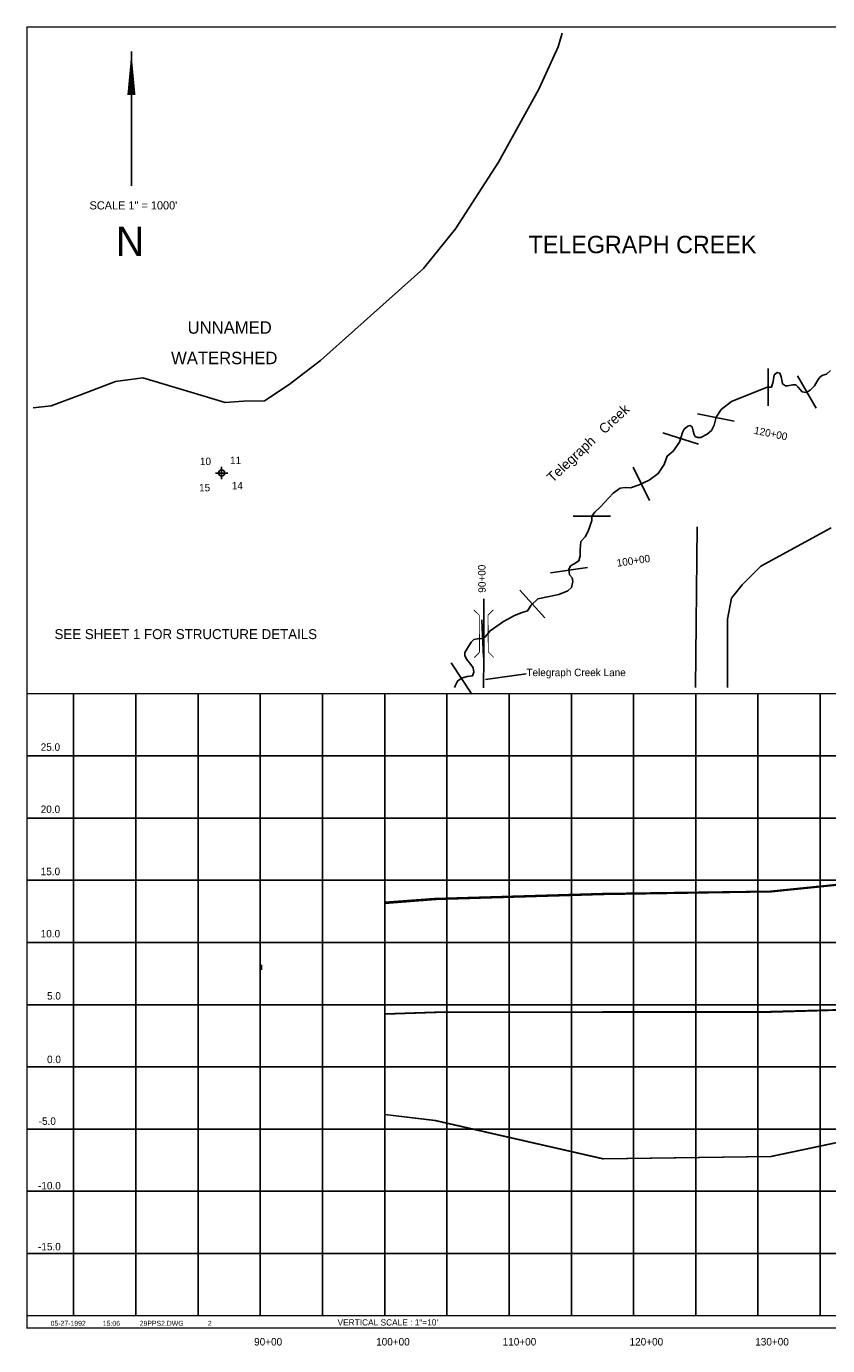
# Model space of a CAD drawing. Extents: x 270765 to 286775, y 868080 to 878807.
# Tile 1 of 2: x 270765 to 277205, y 868201 to 878807. Entities that reach past the tile are written whole.
import ezdxf
from ezdxf.enums import TextEntityAlignment as Align

# ---------------------------------------------------------------- set-up
doc = ezdxf.new("R2010")
doc.units = 0
doc.header["$LTSCALE"] = 800
doc.header["$PDMODE"] = 34
doc.header["$PDSIZE"] = 50
doc.linetypes.add('DASHED', pattern=[0])
doc.linetypes.add('STREAM', pattern=[0])
doc.layers.get('0').update_dxf_attribs({"linetype": 'CONTINUOUS'})
for name, color, linetype in [('BORDER', 1, 'CONTINUOUS'), ('EXISTING', 7, 'CONTINUOUS'), ('GRID', 2, 'CONTINUOUS'), ('MINROADS', 7, 'CONTINUOUS'), ('PROPOSED', 7, 'CONTINUOUS'), ('SEC', 2, 'CONTINUOUS'), ('STATIONS', 7, 'CONTINUOUS'), ('STRUCTURES', 1, 'CONTINUOUS'), ('TEXT', 7, 'CONTINUOUS'), ('TRUNKS', 5, 'STREAM'), ('WATER', 4, 'CONTINUOUS'), ('WSHEDS', 3, 'CONTINUOUS')]:
    doc.layers.add(name, color=color, linetype=linetype)

# ---------------------------------------------------------------- blocks, each defined once
blk = doc.blocks.new('BRIDGE')
at = {"layer": 'STRUCTURES', "color": 0, "const_width": 20}
for points in [[(-234, -534), (-101, -402), (-101, 496), (-234, 629)], [(244, -534), (112, -402), (112, 496), (244, 629)]]:
    blk.add_lwpolyline(points, dxfattribs=at)
blk = doc.blocks.new('LOGON')
at = {"color": 0}
blk.add_attdef('DATE', text='', height=1, dxfattribs=at).set_placement((-1.87, 1.76), align=Align.RIGHT)
for tag, p in [('TIME', (1.56, 1.76)), ('DRAWING', (8.97, 1.76)), ('OPERATOR', (22.66, 1.76))]:
    blk.add_attdef(tag, p, '', height=1, dxfattribs=at)

msp = doc.modelspace()

# ---------------------------------------------------------------- linework, layer by layer
at = {"layer": 'BORDER', "color": 0, "const_width": 10}
msp.add_lwpolyline([(270770, 868342), (286770, 868342), (286770, 878802), (270770, 878802)], close=True, dxfattribs=at)
for points in [[(270770, 873442), (286770, 873442)], [(270770, 868442), (286770, 868442)]]:
    msp.add_lwpolyline(points, dxfattribs=at)
at = {"layer": 'EXISTING', "color": 0}
msp.add_line((272654, 871262), (272654, 871222), dxfattribs=at)
for points in [[(282395, 872292), (282345, 872289), (282285, 872280), (281145, 872221), (280245, 872204), (280145, 872199), (279785, 872181), (279645, 872177), (278645, 872063), (277745, 871956), (276745, 871855), (275395, 871837), (274045, 871796), (273645, 871767)], [(273645, 870869), (274045, 870881), (275395, 870885), (276745, 870886), (277745, 870915), (278645, 871142), (279645, 871187), (279785, 871188), (280145, 871194), (280245, 871199), (281145, 871252), (282285, 871711), (282345, 871718), (282395, 871723)]]:
    msp.add_lwpolyline(points, dxfattribs=at)
at = {"layer": 'EXISTING', "color": 0, "linetype": 'DASHED'}
msp.add_lwpolyline([(273645, 870058), (274045, 870012), (275395, 869702), (276745, 869722), (277745, 869932), (278645, 870372), (279645, 870202), (279785, 870222), (280145, 870292), (280245, 870292), (281145, 871032), (282285, 871072), (282345, 871352), (282395, 871202)], dxfattribs=at)
at = {"layer": 'GRID', "color": 0}
for points in [[(271145, 868442), (271145, 873442)], [(271645, 868442), (271645, 873442)], [(272145, 868442), (272145, 873442)], [(272645, 868442), (272645, 873442)], [(273145, 868442), (273145, 873442)], [(273645, 868442), (273645, 873442)], [(274145, 868442), (274145, 873442)], [(274645, 868442), (274645, 873442)], [(275145, 868442), (275145, 873442)], [(275645, 868442), (275645, 873442)], [(276145, 868442), (276145, 873442)], [(276645, 868442), (276645, 873442)], [(277145, 868442), (277145, 873442)], [(270770, 872942), (286770, 872942)], [(270770, 872442), (286770, 872442)], [(270770, 871942), (286770, 871942)], [(270770, 871442), (286770, 871442)], [(270770, 870942), (286770, 870942)], [(270770, 870442), (286770, 870442)], [(270770, 869942), (286770, 869942)], [(270770, 869442), (286770, 869442)], [(270770, 868942), (286770, 868942)]]:
    msp.add_lwpolyline(points, dxfattribs=at)
at = {"layer": 'MINROADS', "color": 0}
for points in [[(276155, 874784), (276144, 873492)], [(274438, 873488), (274442, 873736), (274442, 874204)], [(274781, 873602), (274455, 873557)]]:
    msp.add_lwpolyline(points, dxfattribs=at)
at = {"layer": 'PROPOSED', "color": 0}
for points in [[(273645, 871755), (274055, 871787), (275405, 871829), (276755, 871848), (277755, 871952), (278655, 872061), (279655, 872177), (279795, 872181), (280155, 872199), (280255, 872203), (281155, 872221), (282295, 872280), (282355, 872289), (282405, 872292)], [(282405, 871723), (282355, 871718), (282295, 871711), (281155, 871252), (280255, 871199), (280155, 871194), (279795, 871188), (279655, 871187), (278655, 871141), (277755, 870912), (276755, 870882), (275405, 870881), (274055, 870878), (273645, 870865)]]:
    msp.add_lwpolyline(points, dxfattribs=at)
at = {"layer": 'PROPOSED', "color": 0, "linetype": 'DASHED'}
msp.add_lwpolyline([(273645, 870059), (274055, 870012), (275405, 869702), (276755, 869722), (277755, 869932), (278655, 870372), (279655, 870202), (279795, 870222), (280155, 870292), (280255, 870292), (281155, 871032), (282295, 871072), (282355, 871352), (282405, 871202)], dxfattribs=at)
at = {"layer": 'SEC', "color": 0}
msp.add_point((272334, 875216), dxfattribs=at)
at = {"layer": 'STATIONS', "color": 0}
for p, q in [((276727, 876057), (276726, 875757)), ((276964, 875998), (277112, 875737)), ((276160, 875692), (276454, 875632)), ((275880, 875540), (276166, 875449)), ((275643, 875264), (275773, 874994)), ((275160, 874869), (275460, 874868)), ((274977, 874414), (275274, 874457)), ((274730, 874275), (274932, 874053)), ((274425, 874035), (274438, 873735)), ((274178, 873690), (274344, 873439))]:
    msp.add_line(p, q, dxfattribs=at)
at = {"layer": 'TEXT', "color": 0}
msp.add_line((271609, 878606), (271609, 877526), dxfattribs=at)
msp.add_lwpolyline([(271609, 878606, 0, 65.7, 0), (271609, 878254, 65.7, 65.7, 0)], format="xyseb", dxfattribs=at)
at = {"layer": 'TRUNKS', "color": 0}
msp.add_lwpolyline([(274205, 873492), (274210, 873505), (274230, 873544), (274263, 873566), (274309, 873581), (274351, 873587), (274360, 873614), (274355, 873651), (274336, 873677), (274303, 873719), (274288, 873750), (274290, 873774), (274339, 873857), (274361, 873877), (274391, 873883), (274437, 873885), (274455, 873902), (274492, 873948), (274600, 874022), (274688, 874072), (274749, 874094), (274793, 874109), (274822, 874155), (274877, 874205), (275045, 874240), (275118, 874268), (275146, 874296), (275157, 874344), (275151, 874373), (275131, 874397), (275125, 874441), (275138, 874469), (275169, 874485), (275206, 874511), (275215, 874550), (275215, 874601), (275222, 874666), (275255, 874703), (275281, 874749), (275295, 874795), (275310, 874835), (275310, 874870), (275335, 874902), (275376, 874942), (275482, 875055), (275537, 875094), (275578, 875101), (275620, 875096), (275690, 875120), (275771, 875159), (275844, 875211), (275890, 875284), (275914, 875351), (275963, 875391), (276013, 875465), (276038, 875541), (276053, 875570), (276080, 875594), (276099, 875598), (276115, 875587), (276125, 875552), (276132, 875526), (276141, 875510), (276158, 875502), (276187, 875501), (276237, 875528), (276272, 875558), (276294, 875600), (276308, 875665), (276349, 875726), (276431, 875792), (276720, 875907), (276755, 875907), (276766, 875951), (276775, 876005), (276800, 876025), (276821, 876018), (276832, 875990), (276839, 875952), (276843, 875933), (276865, 875917), (276882, 875917), (276924, 875926), (276950, 875926), (276966, 875910), (276983, 875888), (277000, 875869), (277033, 875864), (277064, 875882), (277099, 875916), (277130, 875967), (277145, 875989), (277167, 876004), (277196, 876012), (277229, 876041)], dxfattribs=at)
at = {"layer": 'WSHEDS', "color": 0}
for points in [[(270820, 875741), (270965, 875757), (271207, 875848), (271480, 875953), (271702, 875981), (272059, 875875), (272362, 875783), (272510, 875795), (272680, 875796), (272878, 875927), (273128, 876121), (273957, 876859), (274215, 877179), (274560, 877716), (274884, 878302), (275040, 878642), (275071, 878752)], [(277232, 874776), (276667, 874466), (276518, 874318), (276431, 874211), (276399, 874040), (276400, 873492)]]:
    msp.add_lwpolyline(points, dxfattribs=at)

# ---------------------------------------------------------------- block references
at = {"layer": 'STRUCTURES', "color": 0, "xscale": 0.33, "yscale": 0.33, "zscale": 0.33, "rotation": 180.5060200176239}
msp.add_blockref('BRIDGE', (274443, 873940), dxfattribs=at)
at = {"layer": 'TEXT', "color": 0, "xscale": 40, "yscale": 40, "zscale": 40}
msp.add_blockref('LOGON', (271317, 868290), dxfattribs=at).add_auto_attribs({'DATE': '05-27-1992', 'TIME': '15:06', 'OPERATOR': '2', 'DRAWING': '29PPS2.DWG'})

# ---------------------------------------------------------------- texts
at = {"layer": 'MINROADS', "color": 0}
msp.add_text('Telegraph Creek Lane', height=60, dxfattribs=at).set_placement((274784, 873583))
at = {"layer": 'STATIONS', "color": 0}
for s, rotation, p in [('120+00', 348.4806, (276742, 875505)), ('100+00', 8.3213, (275648, 874482)), ('90+00', 90.6183, (274456, 874367))]:
    msp.add_text(s, height=60, rotation=rotation, dxfattribs=at).set_placement(p, align=Align.CENTER)
at = {"layer": 'TEXT', "color": 0}
for s, height, p in [('SCALE 1" = 1000\'', 65.73, (271625, 877335)), ('N', 235, (271598, 876962)), ('-10.0', 60, (270950, 869457)), ('-15.0', 60, (270950, 868967)), ('90+00', 60, (272708, 868202)), ('100+00', 60, (273711, 868202)), ('110+00', 60, (274728, 868202)), ('120+00', 60, (275748, 868202)), ('130+00', 60, (276758, 868202))]:
    msp.add_text(s, height=height, dxfattribs=at).set_placement(p, align=Align.CENTER)
for s, height, p in [('TELEGRAPH CREEK', 140, (274801, 876983)), ('UNNAMED ', 100, (272061, 876336)), ('WATERSHED', 100, (271928, 876091)), ('10', 60, (272160, 875280)), ('11', 60, (272402, 875288)), ('15', 60, (272153, 875069)), ('14', 60, (272416, 875085)), ('SEE SHEET 1 FOR STRUCTURE DETAILS', 80, (270991, 873881)), ('25.0', 60, (270880, 872983)), ('20.0', 60, (270880, 872483)), ('15.0', 60, (270880, 871983)), ('10.0', 60, (270880, 871483)), ('5.0', 60, (270931, 870983)), ('0.0', 60, (270931, 870472)), ('-5.0', 60, (270864, 869976)), ('VERTICAL SCALE : 1"=10\'', 50, (273266, 868363))]:
    msp.add_text(s, height=height, dxfattribs=at).set_placement(p)
at = {"layer": 'WATER', "color": 0}
msp.add_text('Telegraph   Creek', height=80, rotation=43, dxfattribs=at).set_placement((274994, 875135))

doc.saveas('drawing.dxf')
